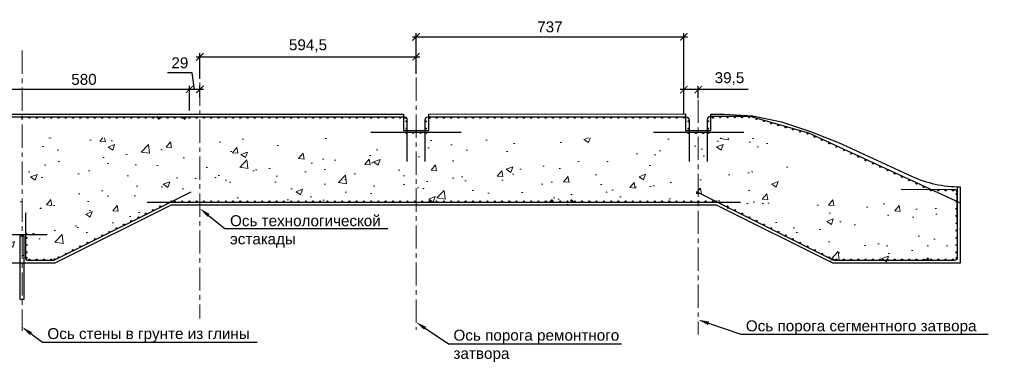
# Model space of a CAD drawing. Header units: millimetres. Extents: x 455957 to 840819, y 463079 to 618741.
# Tile 10 of 13: x 528796 to 555879, y 537971 to 547383. Entities that reach past the tile are written whole.
import ezdxf
from ezdxf import colors
from ezdxf.entities.mleader import LeaderData, LeaderLine
from ezdxf.math import Vec2, Vec3

# ---------------------------------------------------------------- set-up
doc = ezdxf.new("R2010")
doc.units = ezdxf.units.MM
doc.linetypes.add('осевая', pattern=[50.8, 31.75, -6.35, 6.35, -6.35])
for name, color, linetype, lineweight in [('Арматура', 7, 'Continuous', 50), ('Бетон', 7, 'Continuous', 50), ('ГТО-2_Размеры', 7, 'Continuous', 15), ('Отдел_Выноски(стрелка)', 7, 'Continuous', 15)]:
    doc.layers.add(name, color=color, linetype=linetype, lineweight=lineweight)
doc.layers.add('Оси', color=1, linetype='осевая')
doc.layers.add('Штриховка', color=7, linetype='Continuous')
doc.styles.add('arial', font='arial.ttf')
doc.styles.add('Рогун1', font='arial.ttf')
doc.dimstyles.new('100 мм', dxfattribs={"dimscale": 100, "dimtxt": 3.5, "dimasz": 2, "dimexe": 1, "dimexo": 1, "dimgap": 1.2, "dimtad": 1, "dimdec": 0, "dimlfac": 0.1, "dimrnd": 0.0001, "dimtxsty": 'Рогун1', "dimblk": 'ARCHTICK', "dimcen": 2.5, "dimdle": 1, "dimaunit": 1, "dimadec": 1, "dimazin": 0, "dimtfac": 1, "dimtdec": 0, "dimtmove": 1, "dimatfit": 3, "dimldrblk": 'ARCHTICK', "dimfxl": 1, "dimtfill": 1, "dimarcsym": 0})

# ---------------------------------------------------------------- blocks, each defined once
blk = doc.blocks.new('_ArchTick')
at = {"color": 0, "linetype": 'ByBlock', "const_width": 0.15}
blk.add_lwpolyline([(-0.5, -0.5), (0.5, 0.5)], dxfattribs=at)
blk = doc.blocks.new('*D360')
at = {"layer": 'Defpoints', "color": 0, "transparency": 16777216}
for p in [(533464, 545469), (533754, 545158), (533464, 544792)]:
    blk.add_point(p, dxfattribs=at)
at = {"layer": 'ГТО-2_Размеры', "color": 0, "lineweight": -2, "transparency": 16777216}
for p, q in [((533539, 545923), (532864, 545923)), ((533609, 545469), (533539, 545923)), ((533854, 545469), (533364, 545469)), ((533464, 544892), (533464, 545569)), ((533754, 545258), (533754, 545569))]:
    blk.add_line(p, q, dxfattribs=at)
at = {"layer": 'ГТО-2_Размеры', "color": 0, "lineweight": -2, "transparency": 16777216, "xscale": 200, "yscale": 200, "zscale": 200, "rotation": 180}
blk.add_blockref('_ArchTick', (533464, 545469), dxfattribs=at)
at = {"layer": 'ГТО-2_Размеры', "color": 0, "lineweight": -2, "transparency": 16777216, "xscale": 200, "yscale": 200, "zscale": 200}
blk.add_blockref('_ArchTick', (533754, 545469), dxfattribs=at)
at = {"layer": 'ГТО-2_Размеры', "color": 0, "transparency": 16777216, "insert": (533202, 546197), "char_height": 300, "attachment_point": 5, "style": 'Рогун1'}
blk.add_mtext('29', dxfattribs=at)
blk = doc.blocks.new('*D363')
at = {"layer": 'Defpoints', "color": 0, "transparency": 16777216}
for p in [(547064, 545462), (547459, 545128), (547064, 544693)]:
    blk.add_point(p, dxfattribs=at)
at = {"layer": 'ГТО-2_Размеры', "color": 0, "lineweight": -2, "transparency": 16777216}
for p, q in [((547559, 545462), (546964, 545462)), ((547064, 544793), (547064, 545562)), ((547459, 545228), (547459, 545562)), ((548830, 545462), (547459, 545462))]:
    blk.add_line(p, q, dxfattribs=at)
at = {"layer": 'ГТО-2_Размеры', "color": 0, "lineweight": -2, "transparency": 16777216, "xscale": 200, "yscale": 200, "zscale": 200, "rotation": 180}
blk.add_blockref('_ArchTick', (547064, 545462), dxfattribs=at)
at = {"layer": 'ГТО-2_Размеры', "color": 0, "lineweight": -2, "transparency": 16777216, "xscale": 200, "yscale": 200, "zscale": 200}
blk.add_blockref('_ArchTick', (547459, 545462), dxfattribs=at)
at = {"layer": 'ГТО-2_Размеры', "color": 0, "transparency": 16777216, "insert": (548319, 545763), "char_height": 300, "attachment_point": 5, "style": 'Рогун1'}
blk.add_mtext('39,5', dxfattribs=at)
blk = doc.blocks.new('*D364')
at = {"layer": 'Defpoints', "color": 0, "transparency": 16777216}
for p in [(539699, 546367), (539699, 545792), (533754, 545655)]:
    blk.add_point(p, dxfattribs=at)
at = {"layer": 'ГТО-2_Размеры', "color": 0, "lineweight": -2, "transparency": 16777216}
for p, q in [((533654, 546367), (539799, 546367)), ((533754, 545755), (533754, 546467)), ((539699, 545892), (539699, 546467))]:
    blk.add_line(p, q, dxfattribs=at)
at = {"layer": 'ГТО-2_Размеры', "color": 0, "lineweight": -2, "transparency": 16777216, "xscale": 200, "yscale": 200, "zscale": 200, "rotation": 180}
blk.add_blockref('_ArchTick', (533754, 546367), dxfattribs=at)
at = {"layer": 'ГТО-2_Размеры', "color": 0, "lineweight": -2, "transparency": 16777216, "xscale": 200, "yscale": 200, "zscale": 200}
blk.add_blockref('_ArchTick', (539699, 546367), dxfattribs=at)
at = {"layer": 'ГТО-2_Размеры', "color": 0, "transparency": 16777216, "insert": (536726, 546667), "char_height": 300, "attachment_point": 5, "style": 'Рогун1'}
blk.add_mtext('594,5', dxfattribs=at)
blk = doc.blocks.new('*D365')
at = {"layer": 'Defpoints', "color": 0, "transparency": 16777216}
for p in [(547064, 546913), (539699, 546367), (547064, 545462)]:
    blk.add_point(p, dxfattribs=at)
at = {"layer": 'ГТО-2_Размеры', "color": 0, "lineweight": -2, "transparency": 16777216}
for p, q in [((539599, 546913), (547164, 546913)), ((539699, 546467), (539699, 547013)), ((547064, 545562), (547064, 547013))]:
    blk.add_line(p, q, dxfattribs=at)
at = {"layer": 'ГТО-2_Размеры', "color": 0, "lineweight": -2, "transparency": 16777216, "xscale": 200, "yscale": 200, "zscale": 200, "rotation": 180}
blk.add_blockref('_ArchTick', (539699, 546913), dxfattribs=at)
at = {"layer": 'ГТО-2_Размеры', "color": 0, "lineweight": -2, "transparency": 16777216, "xscale": 200, "yscale": 200, "zscale": 200}
blk.add_blockref('_ArchTick', (547064, 546913), dxfattribs=at)
at = {"layer": 'ГТО-2_Размеры', "color": 0, "transparency": 16777216, "insert": (543381, 547186), "char_height": 300, "attachment_point": 5, "style": 'Рогун1'}
blk.add_mtext('737', dxfattribs=at)
blk = doc.blocks.new('*D484')
at = {"layer": 'Defpoints', "color": 0, "transparency": 16777216}
for p in [(527664, 545469), (527664, 544792), (533464, 544792)]:
    blk.add_point(p, dxfattribs=at)
at = {"layer": 'ГТО-2_Размеры', "color": 0, "lineweight": -2, "transparency": 16777216}
for p, q in [((533564, 545469), (527564, 545469)), ((527664, 544892), (527664, 545569)), ((533464, 544892), (533464, 545569))]:
    blk.add_line(p, q, dxfattribs=at)
at = {"layer": 'ГТО-2_Размеры', "color": 0, "lineweight": -2, "transparency": 16777216, "xscale": 200, "yscale": 200, "zscale": 200, "rotation": 180}
blk.add_blockref('_ArchTick', (527664, 545469), dxfattribs=at)
at = {"layer": 'ГТО-2_Размеры', "color": 0, "lineweight": -2, "transparency": 16777216, "xscale": 200, "yscale": 200, "zscale": 200}
blk.add_blockref('_ArchTick', (533464, 545469), dxfattribs=at)
at = {"layer": 'ГТО-2_Размеры', "color": 0, "transparency": 16777216, "insert": (530564, 545742), "char_height": 300, "attachment_point": 5, "style": 'Рогун1'}
blk.add_mtext('580', dxfattribs=at)

msp = doc.modelspace()

# ---------------------------------------------------------------- hatches: boundary and pattern name
at = {"layer": 'Штриховка', "lineweight": 13}
h = msp.add_hatch(dxfattribs=at)
h.set_pattern_fill('AR-CONC', color=256, scale=10, style=0)
h.set_pattern_definition([(50, (2995.8, 355270.8), (1821.8467, -159.391), [190.5, -2095.5]), (355, (2995.8, 355270.8), (-352.434, 1910.5685), [152.4, -1676.406]), (100.45144, (3147.7, 355257.5), (1469.4125, 1751.1775), [161.9, -1780.9024]), (46.1842, (2995.8, 355778.8), (2710.79, -420.423), [285.75, -3143.25]), (96.63556, (3221.7, 355743.7), (2374.041, 2474.261), [242.85, -2671.356]), (351.18415, (2995.8, 355778.8), (2374.041, 2474.261), [228.6, -2514.597]), (21, (3249.8, 355651.8), (1516.144, -1022.652), [190.5, -2095.5]), (326, (3249.8, 355651.8), (618.02, 1841.8797), [152.4, -1676.4]), (71.45144, (3376.2, 355566.5), (2134.164, 819.2277), [161.9, -1780.8994]), (37.5, (2995.83, 355270.75), (30.886, 845.5504), [0, -1656.08, 0, -1701.8, 0, -1682.75]), (7.5, (2995.8, 355270.75), (668.1966, 1001.8057), [0, -970.28, 0, -1617.98, 0, -641.35]), (327.5, (2429.4, 355270.75), (1355.90595, -57.28744), [0, -635, 0, -1981.2, 0, -2628.9]), (317.5, (2175.4, 355270.8), (1481.2918, 254.265), [0, -825.5, 0, -1315.72, 0, -1866.9])])
h.paths.add_polyline_path([(554663.7659941, 542441.617822), (549963.7659941, 542441.617822), (549963.7659941, 544141.617822), (527663.7659941, 544141.617822), (527663.7659941, 540691.617822), (529799.1761908, 540691.617822), (532999.1761908, 542291.617822), (547928.3557975, 542291.617822), (551128.3557975, 540691.617822), (554663.7659941, 540691.617822)])

# ---------------------------------------------------------------- linework, layer by layer
at = {"color": 1, "ltscale": 100}
msp.add_lwpolyline([(528813.7658742, 541441.6175736), (528913.7658742, 541441.6175736), (528913.7658742, 539691.6175736), (528813.7658742, 539691.6175736)], close=True, dxfattribs=at)
msp.add_lwpolyline([(528813.7658742, 541441.6175736), (528913.7658742, 541441.6175736), (528913.7658742, 539691.6175736), (528813.7658742, 539691.6175736)], close=True, dxfattribs=at)
at = {"layer": 'Арматура', "color": 2, "lineweight": 25}
for points in [[(527748.7658742, 543832.1302458), (527748.7658742, 544632.1302458, -0.4142135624), (527828.7658742, 544712.1302458), (533059.282757, 544712.1302458), (537539.6112523, 544712.1302458), (539368.7658742, 544712.1302458, -0.4142135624), (539448.7658742, 544632.1302458), (539448.7658742, 543491.608774)], [(539948.7658742, 543491.608774), (539948.7658742, 544632.1214463, -0.4142135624), (540028.7658742, 544712.1214463), (540723.1016118, 544712.1217548), (547128.7658742, 544712.124315, -0.4142135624), (547208.7658742, 544632.124315), (547208.7658742, 543491.608774)]]:
    msp.add_lwpolyline(points, format="xyb", dxfattribs=at)
at = {"layer": 'Арматура', "color": 2}
for points in [[(532641.2618828, 544647.1342372), (532576.2658742, 544712.1302458)], [(533311.2698656, 544647.1342372), (533376.2658742, 544712.1302458)]]:
    msp.add_lwpolyline(points, dxfattribs=at)
at = {"layer": 'Арматура', "color": 3, "lineweight": 25}
for points in [[(554652.3734952, 542350.3962741), (550504.8363051, 544262.0114541), (548888.7818748, 544720.0847273), (547788.7658742, 544720.0847273, 0.4142135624), (547708.7658742, 544640.0847273), (547708.7658742, 543491.608774)], [(528953.7658742, 542081.6175736), (528953.7658742, 540853.6175736, 0.4142135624), (529033.7658742, 540773.6175736), (529725.5228618, 540773.6175736, 0.1164338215), (529761.2999495, 540782.0633983), (533512.8417023, 542657.8342747)], [(554583.5118143, 541851.2744565), (554583.5118143, 542631.9306524, 0.413283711), (554503.7658742, 542711.930249), (553043.3610274, 542714.7372612)]]:
    msp.add_lwpolyline(points, format="xyb", dxfattribs=at)
at = {"layer": 'Арматура', "color": 2, "lineweight": 25}
for points in [[(538456.2658742, 544291.4655553), (540941.2658742, 544291.1920104)], [(546226.2658742, 544291.8779191), (548711.2658742, 544291.6043742)]]:
    msp.add_lwpolyline(points, dxfattribs=at)
at = {"layer": 'Арматура', "color": 4}
for points in [[(543448.7618828, 542436.6135822), (543383.7658742, 542371.6175736)], [(543958.7698656, 542436.6135822), (544023.7658742, 542371.6175736)]]:
    msp.add_lwpolyline(points, dxfattribs=at)
at = {"layer": 'Арматура', "color": 6, "lineweight": 25}
msp.add_lwpolyline([(527748.7658742, 541482.6339568), (529553.7658742, 541482.6339568)], dxfattribs=at)
at = {"layer": 'Арматура', "color": 3}
msp.add_lwpolyline([(553724.8456797, 540770.7503875), (553789.8416883, 540835.7463961)], dxfattribs=at)
at = {"layer": 'Арматура', "color": 4, "lineweight": 25}
for centre in [(528863.7658742, 544691.6175736), (529263.7658742, 544691.6175736), (529663.7658742, 544691.6175736), (530063.7658742, 544691.6175736), (530463.7658742, 544691.6175736), (530863.7658742, 544691.6175736), (531263.7658742, 544691.6175736), (531663.7658742, 544691.6175736), (532063.7658742, 544691.6175736), (532463.7658742, 544691.6175736), (532863.7658742, 544691.6175736), (533263.7658742, 544691.6175736), (533663.7658742, 544691.6175736), (534063.7658742, 544691.6175736), (534463.7658742, 544691.6175736), (534863.7658742, 544691.6175736), (535263.7658742, 544691.6175736), (535663.7658742, 544691.6175736), (536063.7658742, 544691.6175736), (536463.7658742, 544691.6175736), (536863.7658742, 544691.6175736), (537263.7658742, 544691.6175736), (537663.7658742, 544691.6175736), (538063.7658742, 544691.6175736), (538463.7658742, 544691.6175736), (538863.7658742, 544691.6175736), (539263.7658742, 544691.6175736), (540063.7658742, 544683.2067841), (540463.7658742, 544691.6175736), (540863.7658742, 544691.6175736), (541263.7658742, 544691.6175736), (541663.7658742, 544691.6175736), (542063.7658742, 544691.6175736), (542463.7658742, 544691.6175736), (542863.7658742, 544691.6175736), (543263.7658742, 544691.6175736), (543663.7658742, 544691.6175736), (544063.7658742, 544691.6175736), (544463.7658742, 544691.6175736), (544863.7658742, 544691.6175736), (545263.7658742, 544691.6175736), (545663.7658742, 544691.6175736), (546063.7658742, 544691.6175736), (546463.7658742, 544691.6175736), (546863.7658742, 544691.6175736), (548063.7658742, 544704.186584), (548463.7658742, 544704.763696), (548863.7658742, 544703.6551428), (549263.7658742, 544597.2215817), (549663.7658742, 544483.725665), (550063.7658742, 544369.8956153), (539432.0525421, 544273.3644711), (539818.7658742, 544272.5591355), (547194.8012931, 544269.5446544), (547594.8012931, 544269.5446544), (550463.7658742, 544254.8654835), (550863.7658742, 544081.2114307), (551263.7658742, 543892.1693027), (551663.7658742, 543707.7301343), (552063.7658742, 543522.240539), (552463.7658742, 543338.6234437), (552863.7658742, 543155.9986488), (553263.7658742, 542972.9960324), (553663.7658742, 542785.7667975), (554063.7658742, 542694.3007803), (554463.7658742, 542695.0284272), (532863.7658742, 542353.4209724), (533263.7658742, 542391.6175736), (533663.7658742, 542391.6175736), (534063.7658742, 542391.6175736), (534463.7658742, 542391.6175736), (534863.7658742, 542391.6175736), (535263.7658742, 542391.6175736), (535663.7658742, 542391.6175736), (536063.7658742, 542391.6175736), (536463.7658742, 542391.6175736), (536863.7658742, 542391.6175736), (537263.7658742, 542391.6175736), (537663.7658742, 542391.6175736), (538063.7658742, 542391.6175736), (538463.7658742, 542391.6175736), (538863.7658742, 542391.6175736), (539263.7658742, 542391.6175736), (539663.7658742, 542391.6175736), (540063.7658742, 542391.6175736), (540463.7658742, 542391.6175736), (540863.7658742, 542391.6175736), (541263.7658742, 542391.6175736), (541663.7658742, 542391.6175736), (542063.7658742, 542391.6175736), (542463.7658742, 542391.6175736), (542863.7658742, 542391.6175736), (543263.7658742, 542391.6175736), (543663.7658742, 542391.6175736), (544063.7658742, 542391.6175736), (544463.7658742, 542391.6175736), (544863.7658742, 542391.6175736), (545263.7658742, 542391.6175736), (545663.7658742, 542391.6175736), (546063.7658742, 542391.6175736), (546463.7658742, 542391.6175736), (546863.7658742, 542391.6175736), (547263.7658742, 542391.6175736), (547663.7658742, 542391.6175736), (548063.7658742, 542353.4209724), (532063.7658742, 541953.4209724), (532463.7658742, 542153.4209724), (548463.7658742, 542153.4209724), (548863.7658742, 541953.4209724), (531663.7658742, 541753.4209724), (549263.7658742, 541753.4209724), (531263.7658742, 541553.4209724), (549663.7658742, 541553.4209724), (530463.7658742, 541153.4209724), (530863.7658742, 541353.4209724), (550063.7658742, 541353.4209724), (550463.7658742, 541153.4209724), (530063.7658742, 540953.4209724), (550863.7658742, 540953.4209724), (529263.7658742, 540791.6175736), (529663.7658742, 540791.6175736), (529763.7658742, 540799.9685243), (551163.7658742, 540791.6175736), (551263.7658742, 540791.6175736), (551663.7658742, 540791.6175736), (552063.7658742, 540791.6175736), (552463.7658742, 540791.6175736), (552863.7658742, 540791.6175736), (553263.7658742, 540791.6175736), (553663.7658742, 540791.6175736), (554063.7658742, 540791.6175736), (554463.7658742, 540791.6175736)]:
    msp.add_circle(centre, 15, dxfattribs=at)
at = {"layer": 'Арматура', "color": 6, "lineweight": 25}
for centre in [(529063.7658742, 544691.6175736), (529463.7658742, 544691.6175736), (529863.7658742, 544691.6175736), (530263.7658742, 544691.6175736), (530663.7658742, 544691.6175736), (531063.7658742, 544691.6175736), (531463.7658742, 544691.6175736), (531863.7658742, 544691.6175736), (532263.7658742, 544691.6175736), (532663.7658742, 544691.6175736), (533063.7658742, 544691.6175736), (533463.7658742, 544691.6175736), (533863.7658742, 544691.6175736), (534263.7658742, 544691.6175736), (534663.7658742, 544691.6175736), (535063.7658742, 544691.6175736), (535463.7658742, 544691.6175736), (535863.7658742, 544691.6175736), (536263.7658742, 544691.6175736), (536663.7658742, 544691.6175736), (537063.7658742, 544691.6175736), (537463.7658742, 544691.6175736), (537873.7658742, 544691.6175736), (538263.7658742, 544691.6175736), (538663.7658742, 544691.6175736), (539063.7658742, 544691.6175736), (539404.4815267, 544691.6175736), (540263.7658742, 544691.6175736), (540663.7658742, 544691.6175736), (541063.7658742, 544691.6175736), (541463.7658742, 544691.6175736), (541863.7658742, 544691.6175736), (542263.7658742, 544691.6175736), (542663.7658742, 544691.6175736), (543063.7658742, 544691.6175736), (543463.7658742, 544691.6175736), (543863.7658742, 544691.6175736), (544263.7658742, 544691.6175736), (544663.7658742, 544691.6175736), (545063.7658742, 544691.6175736), (545463.7658742, 544691.6175736), (545863.7658742, 544691.6175736), (546263.7658742, 544691.6175736), (546663.7658742, 544691.6175736), (547063.7259133, 544692.711753), (547863.7658742, 544691.608367), (548263.7658742, 544703.9955973), (548663.9452285, 544703.3146883), (549063.7658742, 544653.2595678), (549463.7658742, 544536.3007553), (549863.7658742, 544427.2309716), (539618.7658742, 544272.5591355), (539969.3955407, 544271.5049525), (547394.8012931, 544269.5446544), (547728.1564309, 544269.5446544), (550263.7658742, 544311.3020505), (550663.7658742, 544168.8674983), (551063.7658742, 543986.2676147), (551463.7658742, 543800.9607024), (551863.7658742, 543617.6176314), (552263.7658742, 543432.7425151), (552663.7658742, 543249.4658743), (553063.7658742, 543063.6026095), (553463.7658742, 542879.7779199), (553863.7658742, 542694.3007803), (554263.7658742, 542695.4300929), (554563.7658742, 542591.6175736), (554563.7658742, 542391.6175736), (554563.7658742, 542191.6175736), (554563.7658742, 541991.6175736), (554563.7658742, 541791.6175736), (528978.4959563, 541391.6175736), (554563.7658742, 541591.6175736), (554563.7658742, 541391.6175736), (528978.4959563, 541191.6175736), (554563.7658742, 541191.6175736), (528978.4959563, 540991.6175736), (528978.4959563, 540841.6175736), (554563.7658742, 540991.6175736), (554563.7658742, 540841.6175736)]:
    msp.add_circle(centre, 15, dxfattribs=at)
at = {"layer": 'Арматура', "color": 2, "lineweight": 25}
for centre in [(539434.58578, 544591.6175736), (539434.58578, 544391.6175736), (539967.3683304, 544589.9549452), (539967.3683304, 544389.9549452), (547193.5735247, 544591.6175736), (547193.5735247, 544391.6175736), (547732.5934053, 544591.6175736), (547732.5934053, 544391.6175736), (532663.7658742, 542253.4209724), (532963.7658742, 542391.6175736), (533063.7658742, 542391.6175736), (533463.7658742, 542391.6175736), (533863.7658742, 542391.6175736), (534263.7658742, 542391.6175736), (534663.7658742, 542391.6175736), (535063.7658742, 542391.6175736), (535463.7658742, 542391.6175736), (535863.7658742, 542391.6175736), (536263.7658742, 542391.6175736), (536663.7658742, 542391.6175736), (537063.7658742, 542391.6175736), (537463.7658742, 542391.6175736), (537863.7658742, 542391.6175736), (538263.7658742, 542391.6175736), (538663.7658742, 542391.6175736), (539063.7658742, 542391.6175736), (539463.7658742, 542391.6175736), (539863.7658742, 542391.6175736), (540263.7658742, 542391.6175736), (540663.7658742, 542391.6175736), (541063.7658742, 542391.6175736), (541463.7658742, 542391.6175736), (541863.7658742, 542391.6175736), (542263.7658742, 542391.6175736), (542663.7658742, 542391.6175736), (543063.7658742, 542391.6175736), (543463.7658742, 542391.6175736), (543863.7658742, 542391.6175736), (544263.7658742, 542391.6175736), (544663.7658742, 542391.6175736), (545063.7658742, 542391.6175736), (545463.7658742, 542391.6175736), (545863.7658742, 542391.6175736), (546263.7658742, 542391.6175736), (546663.7658742, 542391.6175736), (547063.7658742, 542391.6175736), (547463.7658742, 542391.6175736), (547863.7658742, 542391.6175736), (547963.7658742, 542391.6175736), (548263.7658742, 542253.4209724), (532263.7658742, 542053.4209724), (548663.7658742, 542053.4209724), (531463.7658742, 541653.4209724), (531863.7658742, 541853.4209724), (549063.7658742, 541853.4209724), (549463.7658742, 541653.4209724), (528973.5446995, 541498.6774887), (529173.5446995, 541498.6774887), (531063.7658742, 541453.4209724), (549863.7658742, 541453.4209724), (530663.7658742, 541253.4209724), (550263.7658742, 541253.4209724), (529863.7658742, 540853.4209724), (530263.7658742, 541053.4209724), (550663.7658742, 541053.4209724), (551063.7658742, 540853.4209724), (529063.7658742, 540791.6175736), (529463.7658742, 540791.6175736), (551463.7658742, 540791.6175736), (551863.7658742, 540791.6175736), (552263.7658742, 540791.6175736), (552663.7658742, 540791.6175736), (553063.7658742, 540791.6175736), (553463.7658742, 540791.6175736), (553863.7658742, 540791.6175736), (554263.7658742, 540791.6175736)]:
    msp.add_circle(centre, 15, dxfattribs=at)
at = {"layer": 'Бетон', "lineweight": 25, "ltscale": 10}
msp.add_lwpolyline([(548168.4602413, 544791.6028432), (548961.0822853, 544744.0455206), (549753.0822853, 544577.7255206), (550545.0822853, 544316.3655206), (551337.0822853, 543999.5655206), (553326.4679278, 543084.448125, 0.1082040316), (554663.7658742, 542791.6175736), (554663.7658742, 540691.6175736), (551163.7658742, 540691.6175736), (547963.7658742, 542291.6175736), (532963.7658742, 542291.6175736), (529763.7658742, 540691.6175736), (528863.7658742, 540691.6175736), (527663.7658742, 540691.6175736), (527663.7658742, 544791.6175736), (539348.7658742, 544791.6131738), (539348.7658742, 544341.8779191), (540048.7658742, 544341.3308294), (540048.7658742, 544792.1602635), (547108.7658742, 544792.711753), (547108.7658742, 544341.6043742), (547808.7658742, 544341.6043742), (547808.7658742, 544791.6028432), (548163.7658742, 544791.6175736)], format="xyb", close=True, dxfattribs=at)
at = {"layer": 'Бетон', "color": 3, "lineweight": 25, "ltscale": 10}
for points in [[(554583.7658742, 542761.6175736), (554583.7658742, 540850.7503875, -0.4142135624), (554503.7658742, 540770.7503875), (553333.5868139, 540770.7503875)], [(553333.5868139, 540770.7503875), (551203.2711227, 540770.7503875, -0.1164338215), (551167.4940351, 540779.1962122), (547410.2179102, 542657.8342747)]]:
    msp.add_lwpolyline(points, format="xyb", dxfattribs=at)
at = {"layer": 'Бетон', "color": 4, "lineweight": 25, "ltscale": 10}
msp.add_lwpolyline([(532300.4083, 542371.6175736), (548622.6513124, 542371.6175736)], dxfattribs=at)
at = {"layer": 'Оси', "linetype": 'осевая', "lineweight": 15, "ltscale": 20}
for points in [[(528863.7658742, 546532.8853549), (528863.7658742, 538838.0179485)], [(539698.7658742, 545792.1897265), (539698.7658742, 538859.9444522)], [(533753.7658742, 545654.7938776), (533753.7658742, 539174.0299267)], [(547458.7658742, 545184.4986975), (547458.7658742, 538736.4066652)]]:
    msp.add_lwpolyline(points, dxfattribs=at)

# ---------------------------------------------------------------- dimensions: what is measured, and where the dimension line sits
at = {"layer": 'ГТО-2_Размеры'}
dim = msp.add_linear_dim(base=(547063.7259133, 546913.064252), p1=(539698.7658742, 546367.1893638), p2=(547063.7259133, 545462.3539984), angle=180, text='737', dimstyle='100 мм', override={"dimtxt": 3, "dimdec": 6, "dimtfill": 0}, dxfattribs=at)
dim.commit()
dim.dimension.update_dxf_attribs({"geometry": '*D365', "text_midpoint": (543381.2458938, 546913.064252), "dimtype": 160})
dim = msp.add_linear_dim(base=(539698.7658741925, 546367.1893638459), p1=(533753.7658741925, 545654.793877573), p2=(539698.7658741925, 545792.1897264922), angle=180, dimstyle='100 мм', override={"dimtxt": 3, "dimdec": 6, "dimtfill": 0}, dxfattribs=at)
dim.commit()
dim.dimension.update_dxf_attribs({"geometry": '*D364', "text_midpoint": (536726.2658741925, 546367.1893638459), "dimtype": 160})
for base, p1, p2, picture, middle in [((533463.7659118, 545469.2186224), (533753.7658742, 545158.4838967), (533463.7659118, 544791.6153897), '*D360', (533419.4429154, 545923.452049)), ((527663.7658741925, 545469.218622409), (533463.7658741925, 544791.6153896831), (527663.7658741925, 544791.6175735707), '*D484', (530563.7658741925, 545469.218622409))]:
    dim = msp.add_linear_dim(base=base, p1=p1, p2=p2, dimstyle='100 мм', override={"dimtxt": 3, "dimdec": 6, "dimtfill": 0}, dxfattribs=at)
    dim.commit()
    dim.dimension.update_dxf_attribs({"geometry": picture, "text_midpoint": middle, "dimtype": 160})
dim = msp.add_linear_dim(base=(547063.7259133, 545462.3539984), p1=(547458.7658742, 545127.5328757), p2=(547063.7259133, 544692.711753), text='39,5', dimstyle='100 мм', override={"dimtxt": 3, "dimdec": 6, "dimtfill": 0}, dxfattribs=at)
dim.commit()
dim.dimension.update_dxf_attribs({"geometry": '*D363', "text_midpoint": (548319.1607206, 545475.553335), "dimtype": 160})

# ---------------------------------------------------------------- leaders
at = {"layer": 'Отдел_Выноски(стрелка)'}
ml = msp.add_multileader_mtext('Standard', dxfattribs=at)
ml.set_content('Ось технологической\\Pэстакады', color=256, style='arial')
ml.set_leader_properties()
ml.build(insert=Vec2(0, 0))
ml.multileader.update_dxf_attribs({"text_left_attachment_type": 6, "text_right_attachment_type": 6, "dogleg_length": 136.6171409, "arrow_head_size": 300})
ctx = ml.context
ctx.base_point, ctx.char_height, ctx.arrow_head_size, ctx.plane_origin = Vec3(534579.0964671, 541648.8845583), 300, 300, Vec3(531998.0429707, 550011.6353149)
ctx.left_attachment, ctx.right_attachment = 6, 6
notes = []
notes.append((ctx, [(0, (1, 1, 0), (534442.4793262, 541648.8845583), (1, 0), 136.6171409, [(0, [(533753.7658742, 542194.642831)], 0, [])])]))
ctx.mtext.insert, ctx.mtext.rotation, ctx.mtext.width, ctx.mtext.defined_height, ctx.mtext.flow_direction = Vec3(534581.0964671, 542010.4807384), 6.2831853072, 4294.895162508, 191.6439291, 5
ml = msp.add_multileader_mtext('Standard', dxfattribs=at)
ml.set_content('Ось порога ремонтного затвора', color=256, style='arial')
ml.set_leader_properties()
ml.build(insert=Vec2(0, 0))
ml.multileader.update_dxf_attribs({"text_left_attachment_type": 6, "text_right_attachment_type": 6, "dogleg_length": 136.6171409, "arrow_head_size": 300})
ctx = ml.context
ctx.base_point, ctx.char_height, ctx.arrow_head_size, ctx.plane_origin = Vec3(540725.818596, 538482.5163268), 300, 300, Vec3(541454.4887777, 546888.5675659)
ctx.left_attachment, ctx.right_attachment = 6, 6
notes.append((ctx, [(1, (1, 1, 0), (540589.2014551, 538482.5163268), (1, 0), 136.6171409, [(0, [(539698.7658742, 539071.575082)], 0, [])])]))
ctx.mtext.insert, ctx.mtext.width, ctx.mtext.defined_height, ctx.mtext.flow_direction = Vec3(540727.818596, 538865.8041849), 4575.212713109, 191.6439291, 5
ml = msp.add_multileader_mtext('Standard', dxfattribs=at)
ml.set_content('Ось порога сегментного затвора', color=256, style='arial')
ml.set_leader_properties()
ml.build(insert=Vec2(0, 0))
ml.multileader.update_dxf_attribs({"text_left_attachment_type": 6, "text_right_attachment_type": 6, "dogleg_length": 136.6171409, "arrow_head_size": 300})
ctx = ml.context
ctx.base_point, ctx.char_height, ctx.arrow_head_size, ctx.plane_origin = Vec3(548768.2853195, 538739.320929), 300, 300, Vec3(545703.0429707, 546956.5466177)
ctx.left_attachment, ctx.right_attachment = 6, 6
notes.append((ctx, [(0, (1, 1, 0), (548631.6681786, 538739.320929), (1, 0), 136.6171409, [(0, [(547458.7658742, 539139.5541338)], 0, [])])]))
ctx.mtext.insert, ctx.mtext.rotation, ctx.mtext.width, ctx.mtext.defined_height, ctx.mtext.flow_direction = Vec3(548770.2853195, 539122.6087871), 6.2831853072, 7108.555283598, 191.6439291, 5
ml = msp.add_multileader_mtext('Standard', dxfattribs=at)
ml.set_content('Ось стены в грунте из глины', color=256, style='arial')
ml.set_leader_properties()
ml.build(insert=Vec2(0, 0))
ml.multileader.update_dxf_attribs({"text_left_attachment_type": 6, "text_right_attachment_type": 6, "dogleg_length": 136.6171409, "arrow_head_size": 300})
ctx = ml.context
ctx.base_point, ctx.char_height, ctx.arrow_head_size, ctx.plane_origin = Vec3(529555.8339077, 538521.4712557), 300, 300, Vec3(527108.0429707, 546755.3972175)
ctx.left_attachment, ctx.right_attachment = 6, 6
notes.append((ctx, [(0, (1, 1, 0), (529419.2167668, 538521.4712557), (1, 0), 136.6171409, [(0, [(528863.7658742, 538938.4047336)], 0, [])])]))
ctx.mtext.insert, ctx.mtext.rotation, ctx.mtext.width, ctx.mtext.defined_height, ctx.mtext.flow_direction = Vec3(529557.8339077, 538909.6704371), 6.2831853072, 5988.818308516, 191.6439291, 5
for ctx, leaders in notes:
    for number, flags, end, landing, length, lines in leaders:
        leader = LeaderData()
        leader.index, (leader.has_last_leader_line, leader.has_dogleg_vector, leader.attachment_direction) = number, flags
        leader.last_leader_point, leader.dogleg_vector, leader.dogleg_length = Vec3(end), Vec3(landing), length
        for number, points, colour, breaks in lines:
            line = LeaderLine()
            line.index, line.vertices, line.color, line.breaks = number, Vec3.list(points), colors.encode_raw_color(colour), breaks
            leader.lines.append(line)
        ctx.leaders.append(leader)

doc.saveas('drawing.dxf')
